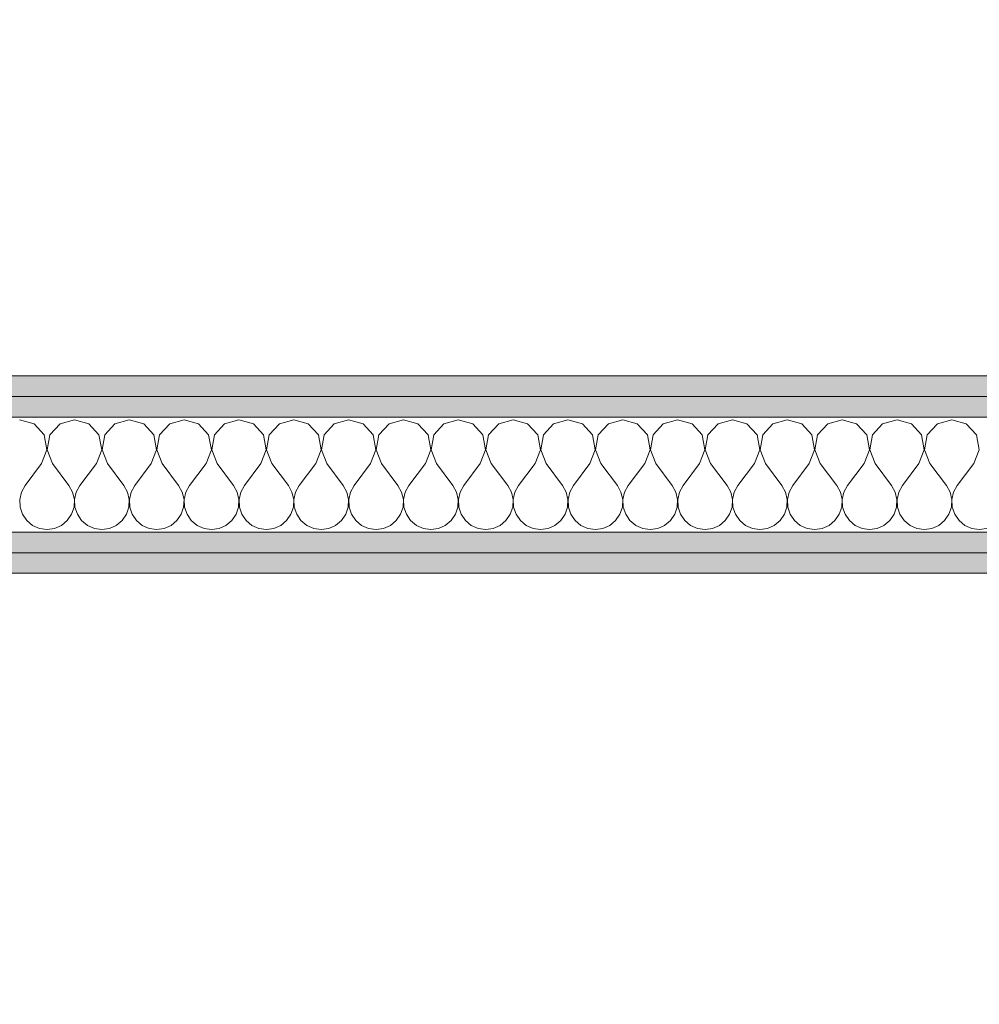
# Model space of a CAD drawing. Header units: millimetres. Extents: x 172139 to 266886, y 89525 to 138225.
# Tile 68 of 94: x 215183 to 215767, y 116825 to 117423. Entities that reach past the tile are written whole.
import ezdxf

# ---------------------------------------------------------------- set-up
doc = ezdxf.new("R2010")
doc.units = ezdxf.units.MM
doc.header["$MEASUREMENT"] = 0
doc.layers.add('ROZBUDOWA_NOWE_DZIAŁOWE', color=7, linetype='Continuous')
for name, color, linetype, lineweight, true_color in [('ROZBUDOWA_NOWE_DZIAŁOWE_Nr_pióra__24', 7, 'Continuous', 15, 0x029e21), ('ROZBUDOWA_NOWE_DZIAŁOWE_Nr_pióra__4', 7, 'Continuous', 13, 0x029e21), ('ROZBUDOWA_NOWE_DZIAŁOWE_Nr_pióra__67', 7, 'Continuous', 13, 0x6a6a6a)]:
    doc.layers.add(name, color=color, linetype=linetype, lineweight=lineweight, true_color=true_color)
doc.layers.add('ROZBUDOWA_NOWE_DZIAŁOWE_Nr_pióra__47', color=7, linetype='Continuous', lineweight=15)
doc.layers.add('STREFA_NOWE_POM_Nr_pióra__121', color=255, linetype='Continuous', lineweight=0)
pattern_1 = [(0, (0, 0), (0, 37.5), [0, -37.5])]

# ---------------------------------------------------------------- blocks, each defined once
blk = doc.blocks.new('*X465')
at = {"layer": 'ROZBUDOWA_NOWE_DZIAŁOWE_Nr_pióra__4', "linetype": 'Continuous'}
for p, q in [((215192.1, 117177.61), (215183.33, 117180.1)), ((215198.24, 117170.89), (215192.1, 117177.61)), ((215207.9, 117177.61), (215201.76, 117170.89)), ((215216.67, 117180.1), (215207.9, 117177.61)), ((215225.43, 117177.61), (215216.67, 117180.1)), ((215231.57, 117170.89), (215225.43, 117177.61)), ((215241.24, 117177.61), (215235.09, 117170.89)), ((215250, 117180.1), (215241.24, 117177.61)), ((215258.76, 117177.61), (215250, 117180.1)), ((215264.91, 117170.89), (215258.76, 117177.61)), ((215274.57, 117177.61), (215268.43, 117170.89)), ((215283.33, 117180.1), (215274.57, 117177.61)), ((215292.1, 117177.61), (215283.33, 117180.1)), ((215298.24, 117170.89), (215292.1, 117177.61)), ((215307.9, 117177.61), (215301.76, 117170.89)), ((215316.67, 117180.1), (215307.9, 117177.61)), ((215325.43, 117177.61), (215316.67, 117180.1)), ((215331.57, 117170.89), (215325.43, 117177.61)), ((215341.24, 117177.61), (215335.09, 117170.89)), ((215350, 117180.1), (215341.24, 117177.61)), ((215358.76, 117177.61), (215350, 117180.1)), ((215364.91, 117170.89), (215358.76, 117177.61)), ((215374.57, 117177.61), (215368.43, 117170.89)), ((215383.33, 117180.1), (215374.57, 117177.61)), ((215392.1, 117177.61), (215383.33, 117180.1)), ((215398.24, 117170.89), (215392.1, 117177.61)), ((215407.9, 117177.61), (215401.76, 117170.89)), ((215416.67, 117180.1), (215407.9, 117177.61)), ((215425.43, 117177.61), (215416.67, 117180.1)), ((215431.57, 117170.89), (215425.43, 117177.61)), ((215441.24, 117177.61), (215435.09, 117170.89)), ((215450, 117180.1), (215441.24, 117177.61)), ((215458.76, 117177.61), (215450, 117180.1)), ((215464.91, 117170.89), (215458.76, 117177.61)), ((215474.57, 117177.61), (215468.43, 117170.89)), ((215483.33, 117180.1), (215474.57, 117177.61)), ((215492.1, 117177.61), (215483.33, 117180.1)), ((215498.24, 117170.89), (215492.1, 117177.61)), ((215507.9, 117177.61), (215501.76, 117170.89)), ((215516.67, 117180.1), (215507.9, 117177.61)), ((215525.43, 117177.61), (215516.67, 117180.1)), ((215531.57, 117170.89), (215525.43, 117177.61)), ((215541.24, 117177.61), (215535.09, 117170.89)), ((215550, 117180.1), (215541.24, 117177.61)), ((215558.76, 117177.61), (215550, 117180.1)), ((215564.91, 117170.89), (215558.76, 117177.61)), ((215574.57, 117177.61), (215568.43, 117170.89)), ((215583.33, 117180.1), (215574.57, 117177.61)), ((215592.1, 117177.61), (215583.33, 117180.1)), ((215598.24, 117170.89), (215592.1, 117177.61)), ((215607.9, 117177.61), (215601.76, 117170.89)), ((215616.67, 117180.1), (215607.9, 117177.61)), ((215625.43, 117177.61), (215616.67, 117180.1)), ((215631.57, 117170.89), (215625.43, 117177.61)), ((215641.24, 117177.61), (215635.09, 117170.89)), ((215650, 117180.1), (215641.24, 117177.61)), ((215658.76, 117177.61), (215650, 117180.1)), ((215664.91, 117170.89), (215658.76, 117177.61)), ((215674.57, 117177.61), (215668.43, 117170.89)), ((215683.33, 117180.1), (215674.57, 117177.61)), ((215692.1, 117177.61), (215683.33, 117180.1)), ((215698.24, 117170.89), (215692.1, 117177.61)), ((215707.9, 117177.61), (215701.76, 117170.89)), ((215716.67, 117180.1), (215707.9, 117177.61)), ((215725.43, 117177.61), (215716.67, 117180.1)), ((215731.57, 117170.89), (215725.43, 117177.61)), ((215741.24, 117177.61), (215735.09, 117170.89)), ((215750, 117180.1), (215741.24, 117177.61)), ((215758.76, 117177.61), (215750, 117180.1)), ((215764.91, 117170.89), (215758.76, 117177.61)), ((215199.93, 117161.93), (215198.24, 117170.89)), ((215201.76, 117170.89), (215200.07, 117161.93)), ((215233.27, 117161.93), (215231.57, 117170.89)), ((215235.09, 117170.89), (215233.4, 117161.93)), ((215266.6, 117161.93), (215264.91, 117170.89)), ((215268.43, 117170.89), (215266.73, 117161.93)), ((215299.93, 117161.93), (215298.24, 117170.89)), ((215301.76, 117170.89), (215300.07, 117161.93)), ((215333.27, 117161.93), (215331.57, 117170.89)), ((215335.09, 117170.89), (215333.4, 117161.93)), ((215366.6, 117161.93), (215364.91, 117170.89)), ((215368.43, 117170.89), (215366.73, 117161.93)), ((215399.93, 117161.93), (215398.24, 117170.89)), ((215401.76, 117170.89), (215400.07, 117161.93)), ((215433.27, 117161.93), (215431.57, 117170.89)), ((215435.09, 117170.89), (215433.4, 117161.93)), ((215466.6, 117161.93), (215464.91, 117170.89)), ((215468.43, 117170.89), (215466.73, 117161.93)), ((215499.93, 117161.93), (215498.24, 117170.89)), ((215501.76, 117170.89), (215500.07, 117161.93)), ((215533.27, 117161.93), (215531.57, 117170.89)), ((215535.09, 117170.89), (215533.4, 117161.93)), ((215566.6, 117161.93), (215564.91, 117170.89)), ((215568.43, 117170.89), (215566.73, 117161.93)), ((215599.93, 117161.93), (215598.24, 117170.89)), ((215601.76, 117170.89), (215600.07, 117161.93)), ((215633.27, 117161.93), (215631.57, 117170.89)), ((215635.09, 117170.89), (215633.4, 117161.93)), ((215666.6, 117161.93), (215664.91, 117170.89)), ((215668.43, 117170.89), (215666.73, 117161.93)), ((215699.93, 117161.93), (215698.24, 117170.89)), ((215701.76, 117170.89), (215700.07, 117161.93)), ((215733.27, 117161.93), (215731.57, 117170.89)), ((215735.09, 117170.89), (215733.4, 117161.93)), ((215766.6, 117161.93), (215764.91, 117170.89)), ((215196.67, 117153.43), (215199.93, 117161.93)), ((215200.07, 117161.93), (215203.33, 117153.43)), ((215230, 117153.43), (215233.27, 117161.93)), ((215233.4, 117161.93), (215236.67, 117153.43)), ((215263.33, 117153.43), (215266.6, 117161.93)), ((215266.73, 117161.93), (215270, 117153.43)), ((215296.67, 117153.43), (215299.93, 117161.93)), ((215300.07, 117161.93), (215303.33, 117153.43)), ((215330, 117153.43), (215333.27, 117161.93)), ((215333.4, 117161.93), (215336.67, 117153.43)), ((215363.33, 117153.43), (215366.6, 117161.93)), ((215366.73, 117161.93), (215370, 117153.43)), ((215396.67, 117153.43), (215399.93, 117161.93)), ((215400.07, 117161.93), (215403.33, 117153.43)), ((215430, 117153.43), (215433.27, 117161.93)), ((215433.4, 117161.93), (215436.67, 117153.43)), ((215463.33, 117153.43), (215466.6, 117161.93)), ((215466.73, 117161.93), (215470, 117153.43)), ((215496.67, 117153.43), (215499.93, 117161.93)), ((215500.07, 117161.93), (215503.33, 117153.43)), ((215530, 117153.43), (215533.27, 117161.93)), ((215533.4, 117161.93), (215536.67, 117153.43)), ((215563.33, 117153.43), (215566.6, 117161.93)), ((215566.73, 117161.93), (215570, 117153.43)), ((215596.67, 117153.43), (215599.93, 117161.93)), ((215600.07, 117161.93), (215603.33, 117153.43)), ((215630, 117153.43), (215633.27, 117161.93)), ((215633.4, 117161.93), (215636.67, 117153.43)), ((215663.33, 117153.43), (215666.6, 117161.93)), ((215666.73, 117161.93), (215670, 117153.43)), ((215696.67, 117153.43), (215699.93, 117161.93)), ((215700.07, 117161.93), (215703.33, 117153.43)), ((215730, 117153.43), (215733.27, 117161.93)), ((215733.4, 117161.93), (215736.67, 117153.43)), ((215763.33, 117153.43), (215766.6, 117161.93)), ((215196.67, 117153.43), (215186.67, 117140.1)), ((215203.33, 117153.43), (215213.33, 117140.1)), ((215230, 117153.43), (215220, 117140.1)), ((215236.67, 117153.43), (215246.67, 117140.1)), ((215263.33, 117153.43), (215253.33, 117140.1)), ((215270, 117153.43), (215280, 117140.1)), ((215296.67, 117153.43), (215286.67, 117140.1)), ((215303.33, 117153.43), (215313.33, 117140.1)), ((215330, 117153.43), (215320, 117140.1)), ((215336.67, 117153.43), (215346.67, 117140.1)), ((215363.33, 117153.43), (215353.33, 117140.1)), ((215370, 117153.43), (215380, 117140.1)), ((215396.67, 117153.43), (215386.67, 117140.1)), ((215403.33, 117153.43), (215413.33, 117140.1)), ((215430, 117153.43), (215420, 117140.1)), ((215436.67, 117153.43), (215446.67, 117140.1)), ((215463.33, 117153.43), (215453.33, 117140.1)), ((215470, 117153.43), (215480, 117140.1)), ((215496.67, 117153.43), (215486.67, 117140.1)), ((215503.33, 117153.43), (215513.33, 117140.1)), ((215530, 117153.43), (215520, 117140.1)), ((215536.67, 117153.43), (215546.67, 117140.1)), ((215563.33, 117153.43), (215553.33, 117140.1)), ((215570, 117153.43), (215580, 117140.1)), ((215596.67, 117153.43), (215586.67, 117140.1)), ((215603.33, 117153.43), (215613.33, 117140.1)), ((215630, 117153.43), (215620, 117140.1)), ((215636.67, 117153.43), (215646.67, 117140.1)), ((215663.33, 117153.43), (215653.33, 117140.1)), ((215670, 117153.43), (215680, 117140.1)), ((215696.67, 117153.43), (215686.67, 117140.1)), ((215703.33, 117153.43), (215713.33, 117140.1)), ((215730, 117153.43), (215720, 117140.1)), ((215736.67, 117153.43), (215746.67, 117140.1)), ((215763.33, 117153.43), (215753.33, 117140.1)), ((215186.67, 117140.1), (215184.44, 117136.07)), ((215215.56, 117136.07), (215213.33, 117140.1)), ((215220, 117140.1), (215217.77, 117136.07)), ((215248.89, 117136.07), (215246.67, 117140.1)), ((215253.33, 117140.1), (215251.11, 117136.07)), ((215282.23, 117136.07), (215280, 117140.1)), ((215286.67, 117140.1), (215284.44, 117136.07)), ((215315.56, 117136.07), (215313.33, 117140.1)), ((215320, 117140.1), (215317.77, 117136.07)), ((215348.89, 117136.07), (215346.67, 117140.1)), ((215353.33, 117140.1), (215351.11, 117136.07)), ((215382.23, 117136.07), (215380, 117140.1)), ((215386.67, 117140.1), (215384.44, 117136.07)), ((215415.56, 117136.07), (215413.33, 117140.1)), ((215420, 117140.1), (215417.77, 117136.07)), ((215448.89, 117136.07), (215446.67, 117140.1)), ((215453.33, 117140.1), (215451.11, 117136.07)), ((215482.23, 117136.07), (215480, 117140.1)), ((215486.67, 117140.1), (215484.44, 117136.07)), ((215515.56, 117136.07), (215513.33, 117140.1)), ((215520, 117140.1), (215517.77, 117136.07)), ((215548.89, 117136.07), (215546.67, 117140.1)), ((215553.33, 117140.1), (215551.11, 117136.07)), ((215582.23, 117136.07), (215580, 117140.1)), ((215586.67, 117140.1), (215584.44, 117136.07)), ((215615.56, 117136.07), (215613.33, 117140.1)), ((215620, 117140.1), (215617.77, 117136.07)), ((215648.89, 117136.07), (215646.67, 117140.1)), ((215653.33, 117140.1), (215651.11, 117136.07)), ((215682.23, 117136.07), (215680, 117140.1)), ((215686.67, 117140.1), (215684.44, 117136.07)), ((215715.56, 117136.07), (215713.33, 117140.1)), ((215720, 117140.1), (215717.77, 117136.07)), ((215748.89, 117136.07), (215746.67, 117140.1)), ((215753.33, 117140.1), (215751.11, 117136.07)), ((215184.44, 117136.07), (215183.4, 117131.59)), ((215216.6, 117131.59), (215215.56, 117136.07)), ((215217.77, 117136.07), (215216.73, 117131.59)), ((215249.93, 117131.59), (215248.89, 117136.07)), ((215251.11, 117136.07), (215250.07, 117131.59)), ((215283.27, 117131.59), (215282.23, 117136.07)), ((215284.44, 117136.07), (215283.4, 117131.59)), ((215316.6, 117131.59), (215315.56, 117136.07)), ((215317.77, 117136.07), (215316.73, 117131.59)), ((215349.93, 117131.59), (215348.89, 117136.07)), ((215351.11, 117136.07), (215350.07, 117131.59)), ((215383.27, 117131.59), (215382.23, 117136.07)), ((215384.44, 117136.07), (215383.4, 117131.59)), ((215416.6, 117131.59), (215415.56, 117136.07)), ((215417.77, 117136.07), (215416.73, 117131.59)), ((215449.93, 117131.59), (215448.89, 117136.07)), ((215451.11, 117136.07), (215450.07, 117131.59)), ((215483.27, 117131.59), (215482.23, 117136.07)), ((215484.44, 117136.07), (215483.4, 117131.59)), ((215516.6, 117131.59), (215515.56, 117136.07)), ((215517.77, 117136.07), (215516.73, 117131.59)), ((215549.93, 117131.59), (215548.89, 117136.07)), ((215551.11, 117136.07), (215550.07, 117131.59)), ((215583.27, 117131.59), (215582.23, 117136.07)), ((215584.44, 117136.07), (215583.4, 117131.59)), ((215616.6, 117131.59), (215615.56, 117136.07)), ((215617.77, 117136.07), (215616.73, 117131.59)), ((215649.93, 117131.59), (215648.89, 117136.07)), ((215651.11, 117136.07), (215650.07, 117131.59)), ((215683.27, 117131.59), (215682.23, 117136.07)), ((215684.44, 117136.07), (215683.4, 117131.59)), ((215716.6, 117131.59), (215715.56, 117136.07)), ((215717.77, 117136.07), (215716.73, 117131.59)), ((215749.93, 117131.59), (215748.89, 117136.07)), ((215751.11, 117136.07), (215750.07, 117131.59)), ((215183.4, 117131.59), (215183.62, 117127)), ((215216.38, 117127), (215216.6, 117131.59)), ((215216.73, 117131.59), (215216.96, 117127)), ((215249.71, 117127), (215249.93, 117131.59)), ((215250.07, 117131.59), (215250.29, 117127)), ((215283.04, 117127), (215283.27, 117131.59)), ((215283.4, 117131.59), (215283.62, 117127)), ((215316.38, 117127), (215316.6, 117131.59)), ((215316.73, 117131.59), (215316.96, 117127)), ((215349.71, 117127), (215349.93, 117131.59)), ((215350.07, 117131.59), (215350.29, 117127)), ((215383.04, 117127), (215383.27, 117131.59)), ((215383.4, 117131.59), (215383.62, 117127)), ((215416.38, 117127), (215416.6, 117131.59)), ((215416.73, 117131.59), (215416.96, 117127)), ((215449.71, 117127), (215449.93, 117131.59)), ((215450.07, 117131.59), (215450.29, 117127)), ((215483.04, 117127), (215483.27, 117131.59)), ((215483.4, 117131.59), (215483.62, 117127)), ((215516.38, 117127), (215516.6, 117131.59)), ((215516.73, 117131.59), (215516.96, 117127)), ((215549.71, 117127), (215549.93, 117131.59)), ((215550.07, 117131.59), (215550.29, 117127)), ((215583.04, 117127), (215583.27, 117131.59)), ((215583.4, 117131.59), (215583.62, 117127)), ((215616.38, 117127), (215616.6, 117131.59)), ((215616.73, 117131.59), (215616.96, 117127)), ((215649.71, 117127), (215649.93, 117131.59)), ((215650.07, 117131.59), (215650.29, 117127)), ((215683.04, 117127), (215683.27, 117131.59)), ((215683.4, 117131.59), (215683.62, 117127)), ((215716.38, 117127), (215716.6, 117131.59)), ((215716.73, 117131.59), (215716.96, 117127)), ((215749.71, 117127), (215749.93, 117131.59)), ((215750.07, 117131.59), (215750.29, 117127)), ((215183.62, 117127), (215185.09, 117122.64)), ((215185.09, 117122.64), (215187.7, 117118.85)), ((215212.3, 117118.85), (215214.91, 117122.64)), ((215214.91, 117122.64), (215216.38, 117127)), ((215216.96, 117127), (215218.43, 117122.64)), ((215218.43, 117122.64), (215221.03, 117118.85)), ((215245.64, 117118.85), (215248.24, 117122.64)), ((215248.24, 117122.64), (215249.71, 117127)), ((215250.29, 117127), (215251.76, 117122.64)), ((215251.76, 117122.64), (215254.36, 117118.85)), ((215278.97, 117118.85), (215281.57, 117122.64)), ((215281.57, 117122.64), (215283.04, 117127)), ((215283.62, 117127), (215285.09, 117122.64)), ((215285.09, 117122.64), (215287.7, 117118.85)), ((215312.3, 117118.85), (215314.91, 117122.64)), ((215314.91, 117122.64), (215316.38, 117127)), ((215316.96, 117127), (215318.43, 117122.64)), ((215318.43, 117122.64), (215321.03, 117118.85)), ((215345.64, 117118.85), (215348.24, 117122.64)), ((215348.24, 117122.64), (215349.71, 117127)), ((215350.29, 117127), (215351.76, 117122.64)), ((215351.76, 117122.64), (215354.36, 117118.85)), ((215378.97, 117118.85), (215381.57, 117122.64)), ((215381.57, 117122.64), (215383.04, 117127)), ((215383.62, 117127), (215385.09, 117122.64)), ((215385.09, 117122.64), (215387.7, 117118.85)), ((215412.3, 117118.85), (215414.91, 117122.64)), ((215414.91, 117122.64), (215416.38, 117127)), ((215416.96, 117127), (215418.43, 117122.64)), ((215418.43, 117122.64), (215421.03, 117118.85)), ((215445.64, 117118.85), (215448.24, 117122.64)), ((215448.24, 117122.64), (215449.71, 117127)), ((215450.29, 117127), (215451.76, 117122.64)), ((215451.76, 117122.64), (215454.36, 117118.85)), ((215478.97, 117118.85), (215481.57, 117122.64)), ((215481.57, 117122.64), (215483.04, 117127)), ((215483.62, 117127), (215485.09, 117122.64)), ((215485.09, 117122.64), (215487.7, 117118.85)), ((215512.3, 117118.85), (215514.91, 117122.64)), ((215514.91, 117122.64), (215516.38, 117127)), ((215516.96, 117127), (215518.43, 117122.64)), ((215518.43, 117122.64), (215521.03, 117118.85)), ((215545.64, 117118.85), (215548.24, 117122.64)), ((215548.24, 117122.64), (215549.71, 117127)), ((215550.29, 117127), (215551.76, 117122.64)), ((215551.76, 117122.64), (215554.36, 117118.85)), ((215578.97, 117118.85), (215581.57, 117122.64)), ((215581.57, 117122.64), (215583.04, 117127)), ((215583.62, 117127), (215585.09, 117122.64)), ((215585.09, 117122.64), (215587.7, 117118.85)), ((215612.3, 117118.85), (215614.91, 117122.64)), ((215614.91, 117122.64), (215616.38, 117127)), ((215616.96, 117127), (215618.43, 117122.64)), ((215618.43, 117122.64), (215621.03, 117118.85)), ((215645.64, 117118.85), (215648.24, 117122.64)), ((215648.24, 117122.64), (215649.71, 117127)), ((215650.29, 117127), (215651.76, 117122.64)), ((215651.76, 117122.64), (215654.36, 117118.85)), ((215678.97, 117118.85), (215681.57, 117122.64)), ((215681.57, 117122.64), (215683.04, 117127)), ((215683.62, 117127), (215685.09, 117122.64)), ((215685.09, 117122.64), (215687.7, 117118.85)), ((215712.3, 117118.85), (215714.91, 117122.64)), ((215714.91, 117122.64), (215716.38, 117127)), ((215716.96, 117127), (215718.43, 117122.64)), ((215718.43, 117122.64), (215721.03, 117118.85)), ((215745.64, 117118.85), (215748.24, 117122.64)), ((215748.24, 117122.64), (215749.71, 117127)), ((215750.29, 117127), (215751.76, 117122.64)), ((215751.76, 117122.64), (215754.36, 117118.85)), ((215187.7, 117118.85), (215191.24, 117115.92)), ((215191.24, 117115.92), (215195.45, 117114.07)), ((215204.55, 117114.07), (215208.76, 117115.92)), ((215208.76, 117115.92), (215212.3, 117118.85)), ((215221.03, 117118.85), (215224.57, 117115.92)), ((215224.57, 117115.92), (215228.78, 117114.07)), ((215237.89, 117114.07), (215242.1, 117115.92)), ((215242.1, 117115.92), (215245.64, 117118.85)), ((215254.36, 117118.85), (215257.9, 117115.92)), ((215257.9, 117115.92), (215262.11, 117114.07)), ((215271.22, 117114.07), (215275.43, 117115.92)), ((215275.43, 117115.92), (215278.97, 117118.85)), ((215287.7, 117118.85), (215291.24, 117115.92)), ((215291.24, 117115.92), (215295.45, 117114.07)), ((215304.55, 117114.07), (215308.76, 117115.92)), ((215308.76, 117115.92), (215312.3, 117118.85)), ((215321.03, 117118.85), (215324.57, 117115.92)), ((215324.57, 117115.92), (215328.78, 117114.07)), ((215337.89, 117114.07), (215342.1, 117115.92)), ((215342.1, 117115.92), (215345.64, 117118.85)), ((215354.36, 117118.85), (215357.9, 117115.92)), ((215357.9, 117115.92), (215362.11, 117114.07)), ((215371.22, 117114.07), (215375.43, 117115.92)), ((215375.43, 117115.92), (215378.97, 117118.85)), ((215387.7, 117118.85), (215391.24, 117115.92)), ((215391.24, 117115.92), (215395.45, 117114.07)), ((215404.55, 117114.07), (215408.76, 117115.92)), ((215408.76, 117115.92), (215412.3, 117118.85)), ((215421.03, 117118.85), (215424.57, 117115.92)), ((215424.57, 117115.92), (215428.78, 117114.07)), ((215437.89, 117114.07), (215442.1, 117115.92)), ((215442.1, 117115.92), (215445.64, 117118.85)), ((215454.36, 117118.85), (215457.9, 117115.92)), ((215457.9, 117115.92), (215462.11, 117114.07)), ((215471.22, 117114.07), (215475.43, 117115.92)), ((215475.43, 117115.92), (215478.97, 117118.85)), ((215487.7, 117118.85), (215491.24, 117115.92)), ((215491.24, 117115.92), (215495.45, 117114.07)), ((215504.55, 117114.07), (215508.76, 117115.92)), ((215508.76, 117115.92), (215512.3, 117118.85)), ((215521.03, 117118.85), (215524.57, 117115.92)), ((215524.57, 117115.92), (215528.78, 117114.07)), ((215537.89, 117114.07), (215542.1, 117115.92)), ((215542.1, 117115.92), (215545.64, 117118.85)), ((215554.36, 117118.85), (215557.9, 117115.92)), ((215557.9, 117115.92), (215562.11, 117114.07)), ((215571.22, 117114.07), (215575.43, 117115.92)), ((215575.43, 117115.92), (215578.97, 117118.85)), ((215587.7, 117118.85), (215591.24, 117115.92)), ((215591.24, 117115.92), (215595.45, 117114.07)), ((215604.55, 117114.07), (215608.76, 117115.92)), ((215608.76, 117115.92), (215612.3, 117118.85)), ((215621.03, 117118.85), (215624.57, 117115.92)), ((215624.57, 117115.92), (215628.78, 117114.07)), ((215637.89, 117114.07), (215642.1, 117115.92)), ((215642.1, 117115.92), (215645.64, 117118.85)), ((215654.36, 117118.85), (215657.9, 117115.92)), ((215657.9, 117115.92), (215662.11, 117114.07)), ((215671.22, 117114.07), (215675.43, 117115.92)), ((215675.43, 117115.92), (215678.97, 117118.85)), ((215687.7, 117118.85), (215691.24, 117115.92)), ((215691.24, 117115.92), (215695.45, 117114.07)), ((215704.55, 117114.07), (215708.76, 117115.92)), ((215708.76, 117115.92), (215712.3, 117118.85)), ((215721.03, 117118.85), (215724.57, 117115.92)), ((215724.57, 117115.92), (215728.78, 117114.07)), ((215737.89, 117114.07), (215742.1, 117115.92)), ((215742.1, 117115.92), (215745.64, 117118.85)), ((215754.36, 117118.85), (215757.9, 117115.92)), ((215757.9, 117115.92), (215762.11, 117114.07)), ((215195.45, 117114.07), (215200, 117113.43)), ((215200, 117113.43), (215204.55, 117114.07)), ((215228.78, 117114.07), (215233.33, 117113.43)), ((215233.33, 117113.43), (215237.89, 117114.07)), ((215262.11, 117114.07), (215266.67, 117113.43)), ((215266.67, 117113.43), (215271.22, 117114.07)), ((215295.45, 117114.07), (215300, 117113.43)), ((215300, 117113.43), (215304.55, 117114.07)), ((215328.78, 117114.07), (215333.33, 117113.43)), ((215333.33, 117113.43), (215337.89, 117114.07)), ((215362.11, 117114.07), (215366.67, 117113.43)), ((215366.67, 117113.43), (215371.22, 117114.07)), ((215395.45, 117114.07), (215400, 117113.43)), ((215400, 117113.43), (215404.55, 117114.07)), ((215428.78, 117114.07), (215433.33, 117113.43)), ((215433.33, 117113.43), (215437.89, 117114.07)), ((215462.11, 117114.07), (215466.67, 117113.43)), ((215466.67, 117113.43), (215471.22, 117114.07)), ((215495.45, 117114.07), (215500, 117113.43)), ((215500, 117113.43), (215504.55, 117114.07)), ((215528.78, 117114.07), (215533.33, 117113.43)), ((215533.33, 117113.43), (215537.89, 117114.07)), ((215562.11, 117114.07), (215566.67, 117113.43)), ((215566.67, 117113.43), (215571.22, 117114.07)), ((215595.45, 117114.07), (215600, 117113.43)), ((215600, 117113.43), (215604.55, 117114.07)), ((215628.78, 117114.07), (215633.33, 117113.43)), ((215633.33, 117113.43), (215637.89, 117114.07)), ((215662.11, 117114.07), (215666.67, 117113.43)), ((215666.67, 117113.43), (215671.22, 117114.07)), ((215695.45, 117114.07), (215700, 117113.43)), ((215700, 117113.43), (215704.55, 117114.07)), ((215728.78, 117114.07), (215733.33, 117113.43)), ((215733.33, 117113.43), (215737.89, 117114.07)), ((215762.11, 117114.07), (215766.67, 117113.43)), ((215766.67, 117113.43), (215771.22, 117114.07))]:
    blk.add_line(p, q, dxfattribs=at)
blk = doc.blocks.new('Ściana_124', base_point=(212316.49, 117206.76))
at = {"layer": 'ROZBUDOWA_NOWE_DZIAŁOWE_Nr_pióra__24', "linetype": 'Continuous'}
h = blk.add_hatch(dxfattribs=at)
h.set_pattern_fill('Gips', color=256, style=0, pattern_type=2)
h.set_pattern_definition(pattern_1)
h.paths.add_polyline_path([(216210.84, 117206.76), (212316.49, 117206.76), (212316.49, 117194.26), (216210.84, 117194.26)])
h = blk.add_hatch(dxfattribs=at)
h.set_pattern_fill('Gips', color=256, style=0, pattern_type=2)
h.set_pattern_definition(pattern_1)
h.paths.add_polyline_path([(216210.84, 117194.26), (212316.49, 117194.26), (212316.49, 117181.76), (216210.84, 117181.76)])
h = blk.add_hatch(dxfattribs=at)
h.set_pattern_fill('Gips', color=256, style=0, pattern_type=2)
h.set_pattern_definition(pattern_1)
h.paths.add_polyline_path([(212316.49, 117099.26), (216210.84, 117099.26), (216210.84, 117111.76), (212316.49, 117111.76)])
h = blk.add_hatch(dxfattribs=at)
h.set_pattern_fill('Gips', color=256, style=0, pattern_type=2)
h.set_pattern_definition(pattern_1)
h.paths.add_polyline_path([(212316.49, 117086.76), (216210.84, 117086.76), (216210.84, 117099.26), (212316.49, 117099.26)])
at = {"layer": 'ROZBUDOWA_NOWE_DZIAŁOWE_Nr_pióra__47', "linetype": 'Continuous', "flags": 128}
for points in [[(216210.84, 117206.76), (212316.49, 117206.76)], [(212316.49, 117086.76), (216210.84, 117086.76)]]:
    blk.add_lwpolyline(points, dxfattribs=at)
at = {"layer": 'ROZBUDOWA_NOWE_DZIAŁOWE_Nr_pióra__67', "linetype": 'Continuous'}
for p, q in [((216210.84, 117194.26), (212316.49, 117194.26)), ((216210.84, 117181.76), (212316.49, 117181.76)), ((212316.49, 117111.76), (216210.84, 117111.76)), ((212316.49, 117099.26), (216210.84, 117099.26))]:
    blk.add_line(p, q, dxfattribs=at)
at = {"layer": 'ROZBUDOWA_NOWE_DZIAŁOWE'}
blk.add_blockref('*X465', (0, 0), dxfattribs=at)

msp = doc.modelspace()

# ---------------------------------------------------------------- linework, layer by layer
at = {"layer": 'STREFA_NOWE_POM_Nr_pióra__121', "linetype": 'Continuous', "flags": 128}
for points in [[(216210.84, 119674.66), (216210.84, 121145.59), (212316.49, 121145.59), (212316.49, 117206.76), (216210.84, 117206.76)], [(216210.84, 117086.76), (212316.49, 117086.76), (212316.49, 115826.05), (212310.64, 115586.76), (214176.72, 115586.76), (215056.72, 115586.76), (215750.28, 115586.76), (216203.46, 115586.76), (216210.84, 115862.46)]]:
    msp.add_lwpolyline(points, close=True, dxfattribs=at)

# ---------------------------------------------------------------- block references
at = {"layer": 'ROZBUDOWA_NOWE_DZIAŁOWE'}
msp.add_blockref('Ściana_124', (212316.49, 117206.76), dxfattribs=at)

doc.saveas('drawing.dxf')
